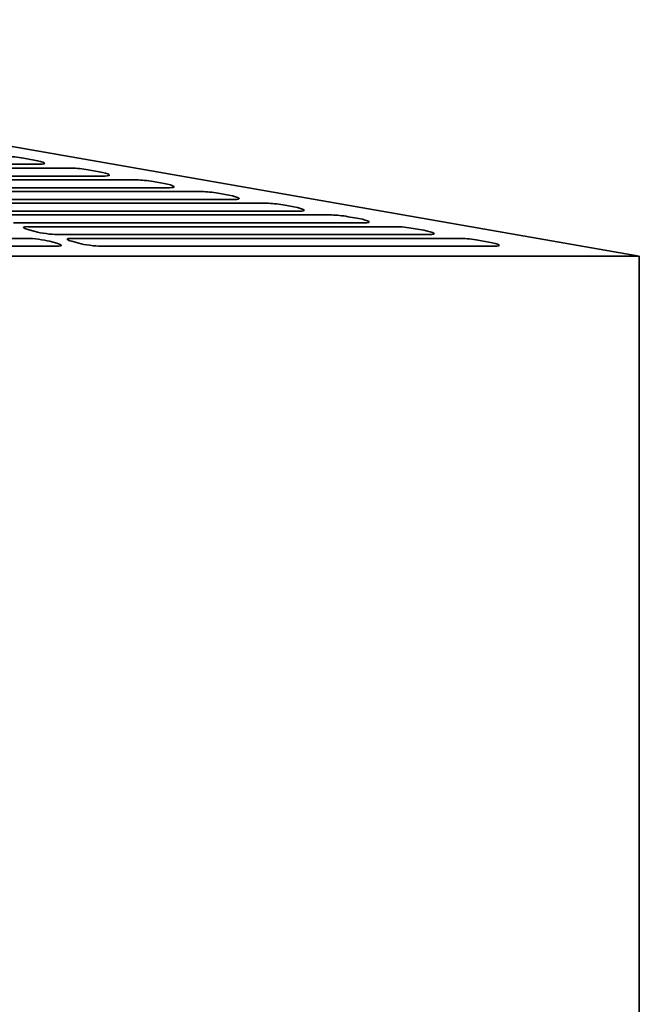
# Model space of a CAD drawing. Header units: millimetres. Extents: x 287 to 973, y 252 to 639.
# Tile 11 of 11: x 854 to 973, y 446 to 633. Entities that reach past the tile are written whole.
import ezdxf

# ---------------------------------------------------------------- set-up
doc = ezdxf.new("R2010")
doc.units = ezdxf.units.MM
doc.header["$LTSCALE"] = 3
doc.layers.add('Krawędzie widoczne(ISO)', color=7, linetype='Continuous', lineweight=35, true_color=0x262659)

msp = doc.modelspace()

# ---------------------------------------------------------------- linework, layer by layer
at = {"layer": 'Krawędzie widoczne(ISO)'}
for p, q in [((714.41, 633), (972.5, 588)), ((855.11, 606.63), (857.17, 606.26)), ((858.23, 605.46), (811.56, 605.46)), ((814.34, 604.72), (864.38, 604.72)), ((867.48, 604.4), (869.55, 604.03)), ((870.61, 603.23), (819.9, 603.23)), ((822.68, 602.49), (876.76, 602.49)), ((879.86, 602.17), (881.93, 601.8)), ((882.99, 601), (828.23, 601.01)), ((831.01, 600.26), (889.14, 600.26)), ((895.37, 598.78), (836.57, 598.78)), ((892.24, 599.94), (894.3, 599.57)), ((839.35, 598.04), (901.52, 598.03)), ((907.75, 596.55), (844.91, 596.55)), ((904.62, 597.72), (906.68, 597.35)), ((847.68, 595.81), (913.89, 595.81)), ((917, 595.49), (919.06, 595.12)), ((920.13, 594.32), (853.24, 594.32)), ((857.37, 592.65), (855.98, 593.03)), ((856.02, 593.58), (926.27, 593.58)), ((929.38, 593.26), (931.44, 592.89)), ((781.58, 591.36), (855.87, 591.35)), ((860.08, 590.8), (861.47, 590.43)), ((932.5, 592.09), (861.58, 592.1)), ((865.71, 590.43), (864.32, 590.8)), ((864.36, 591.35), (938.65, 591.35)), ((941.75, 591.03), (943.82, 590.66)), ((861.43, 589.87), (786.46, 589.87)), ((944.88, 589.87), (869.92, 589.87)), ((972.5, 588), (771.87, 588)), ((972.5, 379.6), (972.5, 588))]:
    msp.add_line(p, q, dxfattribs=at)
for centre, major_axis, start_param, end_param in [((854.09, 606.39), (2.97, -0.4), 1.238505, 2.36481), ((856.15, 606.02), (2.97, -0.4), 5.506402, 7.52169), ((866.46, 604.16), (2.97, -0.4), 1.238505, 2.36481), ((868.53, 603.79), (2.97, -0.4), 5.506402, 7.52169), ((878.84, 601.93), (2.97, -0.4), 1.238505, 2.36481), ((880.91, 601.56), (2.97, -0.4), 5.506402, 7.52169), ((891.22, 599.7), (2.97, -0.4), 1.238505, 2.36481), ((893.28, 599.33), (2.97, -0.4), 5.506402, 7.52169), ((903.6, 597.48), (2.97, -0.4), 1.238505, 2.36481), ((905.66, 597.11), (2.97, -0.4), 5.506402, 7.52169), ((915.98, 595.25), (2.97, -0.4), 1.238505, 2.36481), ((918.04, 594.88), (2.97, -0.4), 5.506402, 7.52169), ((858.11, 593.03), (-2.97, 0.4), 5.506402, 7.077199), ((859.5, 592.65), (-2.97, 0.4), 0.794013, 2.36481), ((928.36, 593.02), (2.97, -0.4), 1.238505, 2.36481), ((930.42, 592.65), (2.97, -0.4), 5.506402, 7.52169), ((857.96, 590.8), (2.97, -0.4), 0.794013, 2.36481), ((866.44, 590.8), (-2.97, 0.4), 5.506402, 7.077199), ((940.74, 590.79), (2.97, -0.4), 1.238505, 2.36481), ((942.8, 590.42), (2.97, -0.4), 5.506402, 7.52169), ((859.35, 590.43), (2.97, -0.4), 5.506402, 7.077199), ((867.83, 590.43), (-2.97, 0.4), 0.794013, 2.36481)]:
    msp.add_ellipse(centre, major_axis=major_axis, ratio=0.131244, start_param=start_param, end_param=end_param, dxfattribs=at)

doc.saveas('drawing.dxf')
